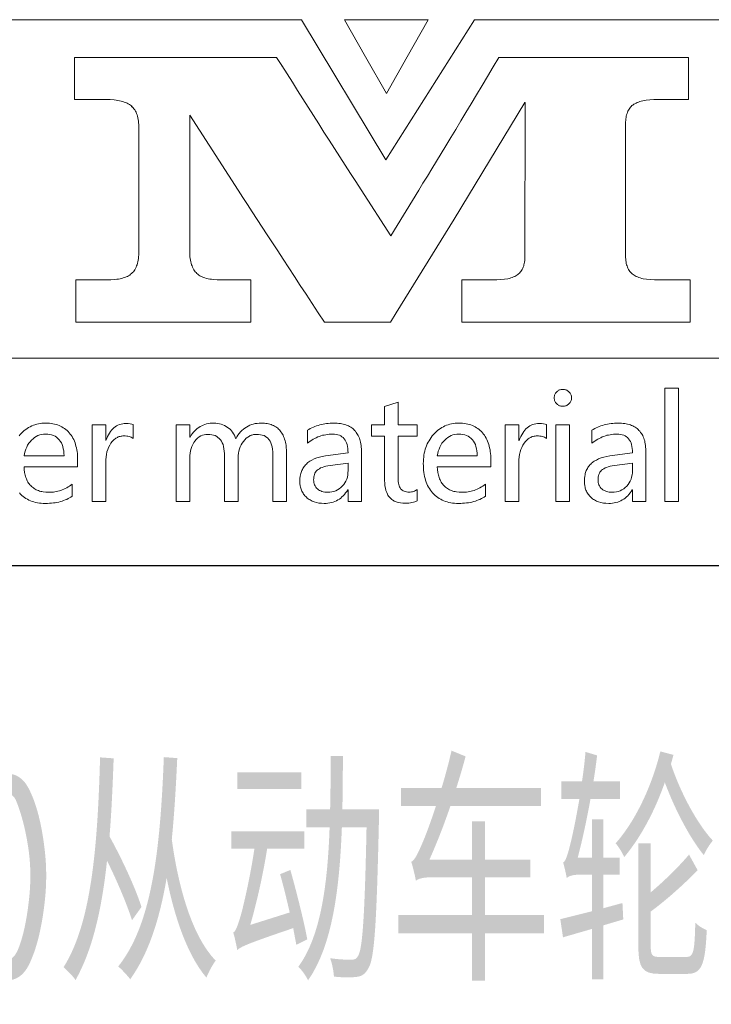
# Model space of a CAD drawing. Header units: millimetres. Extents: x -104 to 1580, y -20 to 1168.
# Tile 6 of 9: x 1404 to 1470, y 78 to 173. Entities that reach past the tile are written whole.
import ezdxf
from ezdxf.enums import TextEntityAlignment as Align

# ---------------------------------------------------------------- set-up
doc = ezdxf.new("R2010")
doc.units = ezdxf.units.MM
doc.header["$LTSCALE"] = 40
for name, color, linetype in [('1轮廓实线层', 7, 'Continuous'), ('6文字层', 3, 'Continuous'), ('图层 1', 7, 'Continuous'), ('图框层', 7, 'Continuous')]:
    doc.layers.add(name, color=color, linetype=linetype)
doc.styles.add('PC_TEXTSTYLE', font='isocp.shx', dxfattribs={"width": 0.8, "bigfont": 'hzfs.shx'})

# ---------------------------------------------------------------- blocks, each defined once
blk = doc.blocks.new('PC_TITLE_BLOCK')
for p, q in [((-32.772, 42.051), (-32.772, 42.06)), ((-36.402, 41.069), (-36.402, 41.079)), ((-36.402, 41.069), (-36.393, 41.069)), ((-32.152, 41.069), (-32.145, 41.069))]:
    blk.add_line(p, q)
at = {"layer": '1轮廓实线层'}
blk.add_line((-60, 30), (0, 30), dxfattribs=at)
at = {"layer": '图层 1', "lineweight": 0}
for p, q in [((-49.444, 43.174), (-32.306, 43.174)), ((-32.306, 43.174), (-30.267, 39.792)), ((-30.257, 43.174), (-31.271, 43.174)), ((-31.271, 43.174), (-30.764, 42.281)), ((-30.267, 39.792), (-28.128, 43.174)), ((-29.245, 43.174), (-30.257, 43.174)), ((-29.75, 42.281), (-29.245, 43.174)), ((-28.128, 43.174), (-9.094, 43.174)), ((-37.79, 41.246), (-37.79, 42.263)), ((-37.79, 42.263), (-35.352, 42.263)), ((-35.352, 42.263), (-32.908, 42.263)), ((-32.908, 42.263), (-32.781, 42.065)), ((-30.764, 42.281), (-30.257, 41.389)), ((-30.257, 41.389), (-29.75, 42.281)), ((-27.677, 42.033), (-27.54, 42.263)), ((-27.54, 42.263), (-25.248, 42.263)), ((-25.248, 42.263), (-22.956, 42.263)), ((-22.956, 42.263), (-22.956, 41.246)), ((-32.781, 42.065), (-32.654, 41.864)), ((-32.654, 41.864), (-32.527, 41.664)), ((-27.814, 41.806), (-27.677, 42.033)), ((-32.527, 41.664), (-32.401, 41.463)), ((-27.946, 41.582), (-27.814, 41.806)), ((-32.401, 41.463), (-32.274, 41.262)), ((-30.257, 41.389), (-30.257, 41.389)), ((-28.208, 41.146), (-28.078, 41.363)), ((-28.078, 41.363), (-27.946, 41.582)), ((-37.034, 41.246), (-37.79, 41.246)), ((-36.929, 41.244), (-37.034, 41.246)), ((-36.831, 41.236), (-36.929, 41.244)), ((-36.784, 41.231), (-36.831, 41.236)), ((-36.741, 41.225), (-36.784, 41.231)), ((-36.699, 41.217), (-36.741, 41.225)), ((-36.659, 41.207), (-36.699, 41.217)), ((-36.62, 41.196), (-36.659, 41.207)), ((-36.586, 41.186), (-36.62, 41.196)), ((-36.551, 41.173), (-36.586, 41.186)), ((-36.52, 41.159), (-36.551, 41.173)), ((-36.49, 41.143), (-36.52, 41.159)), ((-36.461, 41.128), (-36.49, 41.143)), ((-36.438, 41.109), (-36.461, 41.128)), ((-32.274, 41.262), (-32.147, 41.062)), ((-26.909, 41.178), (-28.617, 38.358)), ((-28.335, 40.935), (-28.208, 41.146)), ((-26.909, 37.394), (-26.906, 41.178)), ((-26.906, 41.178), (-26.909, 41.178)), ((-24.279, 41.133), (-24.303, 41.114)), ((-24.255, 41.146), (-24.279, 41.133)), ((-24.226, 41.159), (-24.255, 41.146)), ((-24.197, 41.173), (-24.226, 41.159)), ((-24.168, 41.186), (-24.197, 41.173)), ((-24.134, 41.196), (-24.168, 41.186)), ((-24.099, 41.204), (-24.134, 41.196)), ((-24.063, 41.215), (-24.099, 41.204)), ((-23.983, 41.228), (-24.063, 41.215)), ((-23.893, 41.239), (-23.983, 41.228)), ((-23.799, 41.244), (-23.893, 41.239)), ((-23.695, 41.246), (-23.799, 41.244)), ((-22.956, 41.246), (-23.695, 41.246)), ((-36.414, 41.091), (-36.438, 41.109)), ((-36.393, 41.07), (-36.414, 41.091)), ((-36.372, 41.048), (-36.393, 41.07)), ((-36.353, 41.022), (-36.372, 41.048)), ((-36.335, 40.998), (-36.353, 41.022)), ((-36.319, 40.969), (-36.335, 40.998)), ((-36.303, 40.94), (-36.319, 40.969)), ((-36.29, 40.908), (-36.303, 40.94)), ((-36.277, 40.877), (-36.29, 40.908)), ((-32.147, 41.062), (-32.018, 40.861)), ((-28.459, 40.729), (-28.335, 40.935)), ((-24.443, 40.908), (-24.453, 40.879)), ((-24.435, 40.938), (-24.443, 40.908)), ((-24.421, 40.964), (-24.435, 40.938)), ((-24.408, 40.99), (-24.421, 40.964)), ((-24.395, 41.014), (-24.408, 40.99)), ((-24.379, 41.038), (-24.395, 41.014)), ((-24.361, 41.059), (-24.379, 41.038)), ((-24.342, 41.08), (-24.361, 41.059)), ((-24.324, 41.099), (-24.342, 41.08)), ((-24.303, 41.114), (-24.324, 41.099)), ((-36.266, 40.842), (-36.277, 40.877)), ((-36.258, 40.806), (-36.266, 40.842)), ((-36.25, 40.766), (-36.258, 40.806)), ((-36.245, 40.726), (-36.25, 40.766)), ((-36.24, 40.687), (-36.245, 40.726)), ((-36.234, 40.642), (-36.24, 40.687)), ((-35.001, 40.869), (-35.004, 40.869)), ((-35.004, 40.869), (-35.004, 37.587)), ((-33.832, 39.055), (-35.001, 40.869)), ((-32.018, 40.861), (-31.891, 40.66)), ((-31.891, 40.66), (-31.764, 40.46)), ((-28.58, 40.526), (-28.459, 40.729)), ((-24.474, 40.742), (-24.477, 40.705)), ((-24.477, 40.705), (-24.477, 40.666)), ((-24.477, 40.666), (-24.477, 37.471)), ((-24.472, 40.779), (-24.474, 40.742)), ((-24.466, 40.813), (-24.472, 40.779)), ((-24.461, 40.848), (-24.466, 40.813)), ((-24.453, 40.879), (-24.461, 40.848)), ((-36.234, 40.597), (-36.234, 40.642)), ((-36.232, 40.549), (-36.234, 40.597)), ((-36.232, 37.587), (-36.232, 40.549)), ((-31.764, 40.46), (-31.635, 40.262)), ((-28.699, 40.328), (-28.58, 40.526)), ((-31.635, 40.262), (-31.508, 40.061)), ((-28.818, 40.132), (-28.699, 40.328)), ((-31.508, 40.061), (-31.379, 39.86)), ((-29.045, 39.757), (-28.934, 39.942)), ((-28.934, 39.942), (-28.818, 40.132)), ((-31.379, 39.86), (-31.252, 39.662)), ((-29.156, 39.575), (-29.045, 39.757)), ((-31.252, 39.662), (-31.123, 39.462)), ((-31.123, 39.462), (-30.993, 39.264)), ((-29.264, 39.396), (-29.156, 39.575)), ((-30.993, 39.264), (-30.864, 39.063)), ((-29.475, 39.055), (-29.372, 39.224)), ((-29.372, 39.224), (-29.264, 39.396)), ((-33.721, 38.883), (-33.832, 39.055)), ((-30.864, 39.063), (-30.146, 37.957)), ((-30.151, 37.957), (-29.475, 39.055)), ((-33.61, 38.712), (-33.721, 38.883)), ((-33.494, 38.535), (-33.61, 38.712)), ((-33.378, 38.353), (-33.494, 38.535)), ((-33.256, 38.168), (-33.378, 38.353)), ((-28.617, 38.358), (-30.016, 36.1)), ((-33.135, 37.978), (-33.256, 38.168)), ((-33.008, 37.785), (-33.135, 37.978)), ((-30.146, 37.957), (-30.151, 37.957)), ((-36.234, 37.539), (-36.232, 37.587)), ((-35.004, 37.587), (-35.004, 37.539)), ((-35.004, 37.587), (-35.004, 37.587)), ((-32.878, 37.59), (-33.008, 37.785)), ((-32.746, 37.389), (-32.878, 37.59)), ((-36.266, 37.294), (-36.258, 37.331)), ((-36.258, 37.331), (-36.25, 37.368)), ((-36.25, 37.368), (-36.245, 37.41)), ((-36.245, 37.41), (-36.24, 37.45)), ((-36.24, 37.45), (-36.234, 37.494)), ((-36.234, 37.494), (-36.234, 37.539)), ((-35.004, 37.539), (-35.001, 37.494)), ((-35.001, 37.494), (-34.999, 37.452)), ((-34.999, 37.452), (-34.993, 37.41)), ((-34.993, 37.41), (-34.988, 37.37)), ((-34.988, 37.37), (-34.98, 37.331)), ((-34.98, 37.331), (-34.972, 37.294)), ((-32.614, 37.183), (-32.746, 37.389)), ((-26.925, 37.289), (-26.917, 37.323)), ((-26.917, 37.323), (-26.911, 37.357)), ((-26.911, 37.357), (-26.909, 37.394)), ((-24.477, 37.471), (-24.477, 37.431)), ((-24.477, 37.431), (-24.474, 37.394)), ((-24.474, 37.394), (-24.472, 37.357)), ((-24.472, 37.357), (-24.466, 37.323)), ((-24.466, 37.323), (-24.461, 37.289)), ((-36.388, 37.067), (-36.366, 37.088)), ((-36.366, 37.088), (-36.348, 37.112)), ((-36.348, 37.112), (-36.332, 37.138)), ((-36.332, 37.138), (-36.316, 37.167)), ((-36.316, 37.167), (-36.3, 37.196)), ((-36.3, 37.196), (-36.287, 37.228)), ((-36.287, 37.228), (-36.277, 37.26)), ((-36.277, 37.26), (-36.266, 37.294)), ((-34.972, 37.294), (-34.962, 37.26)), ((-34.962, 37.26), (-34.949, 37.228)), ((-34.949, 37.228), (-34.938, 37.196)), ((-34.938, 37.196), (-34.922, 37.167)), ((-34.922, 37.167), (-34.906, 37.138)), ((-34.906, 37.138), (-34.89, 37.112)), ((-34.89, 37.112), (-34.872, 37.088)), ((-34.872, 37.088), (-34.853, 37.067)), ((-32.477, 36.974), (-32.614, 37.183)), ((-27.022, 37.077), (-27.006, 37.098)), ((-27.006, 37.098), (-26.991, 37.12)), ((-26.991, 37.12), (-26.975, 37.146)), ((-26.975, 37.146), (-26.962, 37.172)), ((-26.962, 37.172), (-26.951, 37.199)), ((-26.951, 37.199), (-26.94, 37.228)), ((-26.94, 37.228), (-26.933, 37.257)), ((-26.933, 37.257), (-26.925, 37.289)), ((-24.461, 37.289), (-24.453, 37.257)), ((-24.453, 37.257), (-24.443, 37.228)), ((-24.443, 37.228), (-24.432, 37.199)), ((-24.432, 37.199), (-24.421, 37.172)), ((-24.421, 37.172), (-24.408, 37.146)), ((-24.408, 37.146), (-24.393, 37.122)), ((-24.393, 37.122), (-24.377, 37.098)), ((-24.377, 37.098), (-24.358, 37.077)), ((-37.755, 35.871), (-37.755, 36.89)), ((-37.755, 36.89), (-37.016, 36.89)), ((-37.016, 36.89), (-36.91, 36.893)), ((-36.91, 36.893), (-36.815, 36.9)), ((-36.815, 36.9), (-36.77, 36.906)), ((-36.77, 36.906), (-36.728, 36.911)), ((-36.728, 36.911), (-36.686, 36.919)), ((-36.686, 36.919), (-36.649, 36.929)), ((-36.649, 36.929), (-36.612, 36.94)), ((-36.612, 36.94), (-36.575, 36.951)), ((-36.575, 36.951), (-36.543, 36.964)), ((-36.543, 36.964), (-36.512, 36.977)), ((-36.512, 36.977), (-36.483, 36.993)), ((-36.483, 36.993), (-36.456, 37.009)), ((-36.456, 37.009), (-36.432, 37.027)), ((-36.432, 37.027), (-36.409, 37.046)), ((-36.409, 37.046), (-36.388, 37.067)), ((-34.853, 37.067), (-34.832, 37.046)), ((-34.832, 37.046), (-34.811, 37.027)), ((-34.811, 37.027), (-34.787, 37.009)), ((-34.787, 37.009), (-34.761, 36.993)), ((-34.761, 36.993), (-34.732, 36.977)), ((-34.732, 36.977), (-34.703, 36.964)), ((-34.703, 36.964), (-34.671, 36.951)), ((-34.671, 36.951), (-34.637, 36.94)), ((-34.637, 36.94), (-34.6, 36.929)), ((-34.6, 36.929), (-34.563, 36.919)), ((-34.563, 36.919), (-34.523, 36.911)), ((-34.523, 36.911), (-34.481, 36.906)), ((-34.481, 36.906), (-34.439, 36.9)), ((-34.439, 36.9), (-34.344, 36.893)), ((-34.344, 36.893), (-34.244, 36.89)), ((-34.244, 36.89), (-33.528, 36.89)), ((-33.528, 36.89), (-33.528, 35.871)), ((-32.337, 36.76), (-32.477, 36.974)), ((-28.43, 35.871), (-28.43, 36.89)), ((-28.43, 36.89), (-27.688, 36.89)), ((-27.688, 36.89), (-27.585, 36.893)), ((-27.585, 36.893), (-27.49, 36.898)), ((-27.49, 36.898), (-27.402, 36.908)), ((-27.402, 36.908), (-27.321, 36.922)), ((-27.321, 36.922), (-27.284, 36.929)), ((-27.284, 36.929), (-27.249, 36.94)), ((-27.249, 36.94), (-27.218, 36.951)), ((-27.218, 36.951), (-27.186, 36.964)), ((-27.186, 36.964), (-27.157, 36.974)), ((-27.157, 36.974), (-27.131, 36.99)), ((-27.131, 36.99), (-27.104, 37.003)), ((-27.104, 37.003), (-27.083, 37.019)), ((-27.083, 37.019), (-27.062, 37.038)), ((-27.062, 37.038), (-27.041, 37.056)), ((-27.041, 37.056), (-27.022, 37.077)), ((-24.358, 37.077), (-24.34, 37.056)), ((-24.34, 37.056), (-24.319, 37.038)), ((-24.319, 37.038), (-24.297, 37.019)), ((-24.297, 37.019), (-24.274, 37.003)), ((-24.274, 37.003), (-24.247, 36.99)), ((-24.247, 36.99), (-24.221, 36.974)), ((-24.221, 36.974), (-24.192, 36.964)), ((-24.192, 36.964), (-24.16, 36.951)), ((-24.16, 36.951), (-24.126, 36.94)), ((-24.126, 36.94), (-24.089, 36.929)), ((-24.089, 36.929), (-24.052, 36.922)), ((-24.052, 36.922), (-23.97, 36.908)), ((-23.97, 36.908), (-23.88, 36.898)), ((-23.88, 36.898), (-23.782, 36.893)), ((-23.782, 36.893), (-23.677, 36.89)), ((-23.677, 36.89), (-22.922, 36.89)), ((-22.922, 36.89), (-22.922, 35.871)), ((-32.195, 36.544), (-32.337, 36.76)), ((-32.049, 36.325), (-32.195, 36.544)), ((-31.902, 36.1), (-32.049, 36.325)), ((-31.751, 35.871), (-31.902, 36.1)), ((-30.016, 36.1), (-30.159, 35.871)), ((-35.64, 35.871), (-37.755, 35.871)), ((-33.528, 35.871), (-35.64, 35.871)), ((-30.956, 35.871), (-31.751, 35.871)), ((-30.159, 35.871), (-30.956, 35.871)), ((-25.673, 35.871), (-28.43, 35.871)), ((-22.922, 35.871), (-25.673, 35.871)), ((-9.094, 35.002), (-49.444, 35.002))]:
    blk.add_line(p, q, dxfattribs=at)
for points in [[(-26.201, 34.046), (-26.201, 34.067), (-26.198, 34.086), (-26.193, 34.107), (-26.188, 34.125), (-26.18, 34.144), (-26.17, 34.16), (-26.156, 34.176), (-26.143, 34.191), (-26.127, 34.205), (-26.111, 34.218), (-26.096, 34.228), (-26.077, 34.236), (-26.059, 34.242), (-26.038, 34.247), (-26.016, 34.25), (-25.995, 34.25), (-25.974, 34.25), (-25.953, 34.247), (-25.934, 34.242), (-25.913, 34.236), (-25.897, 34.228), (-25.879, 34.218), (-25.863, 34.205), (-25.847, 34.191), (-25.831, 34.178), (-25.821, 34.16), (-25.81, 34.144), (-25.8, 34.125), (-25.795, 34.107), (-25.789, 34.089), (-25.787, 34.067), (-25.787, 34.046), (-25.787, 34.023), (-25.789, 34.004), (-25.795, 33.983), (-25.8, 33.964), (-25.81, 33.948), (-25.821, 33.93), (-25.831, 33.914), (-25.847, 33.901), (-25.863, 33.885), (-25.879, 33.875), (-25.897, 33.864), (-25.913, 33.856), (-25.934, 33.851), (-25.953, 33.846), (-25.974, 33.843), (-25.995, 33.843), (-26.019, 33.843), (-26.04, 33.846), (-26.059, 33.851), (-26.077, 33.856), (-26.096, 33.864), (-26.111, 33.875), (-26.127, 33.885), (-26.143, 33.901), (-26.156, 33.914), (-26.17, 33.93), (-26.18, 33.948), (-26.188, 33.964), (-26.193, 33.983), (-26.198, 34.004), (-26.201, 34.023), (-26.201, 34.046), (-26.201, 34.046)], [(-23.532, 31.541), (-23.532, 34.281), (-23.204, 34.281), (-23.204, 31.541), (-23.532, 31.541), (-23.532, 31.541)], [(-29.512, 31.559), (-29.541, 31.546), (-29.57, 31.533), (-29.602, 31.525), (-29.639, 31.517), (-29.676, 31.509), (-29.715, 31.503), (-29.758, 31.501), (-29.8, 31.501), (-29.861, 31.503), (-29.919, 31.509), (-29.969, 31.52), (-30.019, 31.535), (-30.04, 31.546), (-30.064, 31.554), (-30.085, 31.567), (-30.103, 31.578), (-30.122, 31.591), (-30.14, 31.607), (-30.159, 31.622), (-30.175, 31.638), (-30.188, 31.657), (-30.204, 31.675), (-30.217, 31.696), (-30.228, 31.718), (-30.249, 31.762), (-30.267, 31.81), (-30.28, 31.865), (-30.291, 31.923), (-30.296, 31.984), (-30.299, 32.053), (-30.299, 33.122), (-30.616, 33.122), (-30.616, 33.391), (-30.299, 33.391), (-30.299, 33.838), (-29.971, 33.941), (-29.971, 33.391), (-29.512, 33.391), (-29.512, 33.122), (-29.971, 33.122), (-29.971, 32.111), (-29.971, 32.066), (-29.969, 32.026), (-29.964, 31.987), (-29.956, 31.952), (-29.948, 31.923), (-29.937, 31.894), (-29.924, 31.871), (-29.911, 31.85), (-29.892, 31.831), (-29.874, 31.815), (-29.853, 31.802), (-29.829, 31.789), (-29.8, 31.781), (-29.771, 31.776), (-29.739, 31.77), (-29.705, 31.77), (-29.678, 31.77), (-29.652, 31.773), (-29.626, 31.778), (-29.602, 31.786), (-29.578, 31.794), (-29.554, 31.805), (-29.533, 31.818), (-29.512, 31.831), (-29.512, 31.559), (-29.512, 31.559)], [(-37.713, 32.383), (-39.007, 32.383), (-39.004, 32.312), (-38.994, 32.243), (-38.988, 32.211), (-38.98, 32.18), (-38.972, 32.151), (-38.962, 32.121), (-38.951, 32.092), (-38.941, 32.066), (-38.928, 32.04), (-38.912, 32.013), (-38.898, 31.989), (-38.883, 31.968), (-38.864, 31.944), (-38.846, 31.926), (-38.825, 31.905), (-38.803, 31.886), (-38.782, 31.871), (-38.761, 31.855), (-38.737, 31.839), (-38.711, 31.826), (-38.687, 31.815), (-38.661, 31.805), (-38.632, 31.794), (-38.605, 31.786), (-38.576, 31.781), (-38.545, 31.773), (-38.481, 31.768), (-38.415, 31.765), (-38.376, 31.765), (-38.339, 31.768), (-38.299, 31.77), (-38.262, 31.776), (-38.225, 31.784), (-38.188, 31.791), (-38.154, 31.802), (-38.117, 31.812), (-38.083, 31.826), (-38.046, 31.842), (-38.011, 31.857), (-37.977, 31.876), (-37.943, 31.894), (-37.911, 31.916), (-37.877, 31.939), (-37.845, 31.963), (-37.845, 31.67), (-37.877, 31.649), (-37.908, 31.63), (-37.943, 31.612), (-37.977, 31.593), (-38.011, 31.58), (-38.051, 31.564), (-38.088, 31.551), (-38.127, 31.541), (-38.17, 31.53), (-38.212, 31.522), (-38.254, 31.514), (-38.299, 31.509), (-38.347, 31.503), (-38.394, 31.501), (-38.442, 31.498), (-38.492, 31.498), (-38.542, 31.498), (-38.59, 31.501), (-38.637, 31.506), (-38.682, 31.514), (-38.727, 31.522), (-38.769, 31.533), (-38.809, 31.546), (-38.848, 31.562), (-38.888, 31.578), (-38.925, 31.596), (-38.962, 31.617), (-38.996, 31.641), (-39.028, 31.665), (-39.06, 31.691), (-39.091, 31.72), (-39.118, 31.752)], [(-39.128, 33.125), (-39.097, 33.159), (-39.065, 33.193), (-39.033, 33.225), (-39.001, 33.254), (-38.967, 33.281), (-38.93, 33.304), (-38.896, 33.328), (-38.859, 33.349), (-38.819, 33.368), (-38.782, 33.384), (-38.743, 33.397), (-38.7, 33.407), (-38.658, 33.418), (-38.616, 33.426), (-38.574, 33.431), (-38.529, 33.434), (-38.484, 33.436), (-38.439, 33.434), (-38.394, 33.431), (-38.352, 33.426), (-38.312, 33.42), (-38.273, 33.413), (-38.233, 33.402), (-38.196, 33.391), (-38.159, 33.378), (-38.125, 33.362), (-38.091, 33.344), (-38.059, 33.325), (-38.027, 33.304), (-37.998, 33.281), (-37.969, 33.257), (-37.943, 33.23), (-37.916, 33.201), (-37.892, 33.172), (-37.869, 33.141), (-37.848, 33.109), (-37.826, 33.075), (-37.808, 33.038), (-37.792, 33.001), (-37.776, 32.961), (-37.763, 32.921), (-37.753, 32.879), (-37.742, 32.837), (-37.731, 32.792), (-37.726, 32.747), (-37.718, 32.7), (-37.716, 32.652), (-37.713, 32.599), (-37.713, 32.549), (-37.713, 32.383), (-37.713, 32.383)], [(-36.372, 33.067), (-36.393, 33.08), (-36.417, 33.093), (-36.44, 33.104), (-36.469, 33.112), (-36.498, 33.117), (-36.527, 33.122), (-36.562, 33.125), (-36.596, 33.125), (-36.62, 33.125), (-36.644, 33.122), (-36.665, 33.119), (-36.689, 33.114), (-36.71, 33.109), (-36.731, 33.101), (-36.752, 33.09), (-36.77, 33.082), (-36.789, 33.069), (-36.81, 33.056), (-36.828, 33.04), (-36.844, 33.024), (-36.879, 32.99), (-36.91, 32.948), (-36.939, 32.9), (-36.966, 32.85), (-36.987, 32.797), (-37.005, 32.742), (-37.019, 32.681), (-37.026, 32.618), (-37.034, 32.549), (-37.034, 32.478), (-37.034, 31.541), (-37.362, 31.541), (-37.362, 33.391), (-37.034, 33.391), (-37.034, 33.016), (-37.029, 33.016), (-37.011, 33.064), (-36.99, 33.112), (-36.968, 33.154), (-36.945, 33.193), (-36.921, 33.23), (-36.894, 33.265), (-36.865, 33.294), (-36.836, 33.323), (-36.805, 33.347), (-36.773, 33.368), (-36.739, 33.384), (-36.702, 33.399), (-36.665, 33.41), (-36.625, 33.418), (-36.586, 33.423), (-36.543, 33.423), (-36.49, 33.423), (-36.443, 33.418), (-36.403, 33.41), (-36.372, 33.399), (-36.372, 33.067), (-36.372, 33.067)], [(-32.667, 31.541), (-32.995, 31.541), (-32.995, 32.605), (-32.995, 32.676), (-33, 32.745), (-33.008, 32.805), (-33.018, 32.863), (-33.032, 32.914), (-33.048, 32.958), (-33.066, 33.001), (-33.09, 33.035), (-33.1, 33.051), (-33.114, 33.064), (-33.127, 33.08), (-33.143, 33.09), (-33.177, 33.114), (-33.211, 33.133), (-33.253, 33.146), (-33.296, 33.156), (-33.346, 33.162), (-33.396, 33.164), (-33.42, 33.164), (-33.441, 33.162), (-33.462, 33.159), (-33.483, 33.154), (-33.504, 33.148), (-33.525, 33.141), (-33.544, 33.133), (-33.565, 33.122), (-33.602, 33.098), (-33.639, 33.069), (-33.673, 33.035), (-33.705, 32.995), (-33.737, 32.953), (-33.763, 32.908), (-33.784, 32.861), (-33.803, 32.811), (-33.816, 32.76), (-33.826, 32.708), (-33.832, 32.652), (-33.834, 32.597), (-33.834, 31.541), (-34.162, 31.541), (-34.162, 32.636), (-34.164, 32.702), (-34.17, 32.76), (-34.178, 32.816), (-34.188, 32.869), (-34.201, 32.916), (-34.22, 32.958), (-34.241, 32.998), (-34.265, 33.032), (-34.291, 33.064), (-34.323, 33.09), (-34.354, 33.114), (-34.391, 33.133), (-34.431, 33.146), (-34.473, 33.156), (-34.521, 33.162), (-34.568, 33.164), (-34.616, 33.162), (-34.658, 33.154), (-34.7, 33.143), (-34.74, 33.125), (-34.78, 33.101), (-34.814, 33.075), (-34.848, 33.04), (-34.88, 33.003), (-34.909, 32.964), (-34.933, 32.919), (-34.954, 32.871), (-34.972, 32.821), (-34.985, 32.768), (-34.996, 32.713), (-35.001, 32.655), (-35.004, 32.594), (-35.004, 31.541), (-35.331, 31.541), (-35.331, 33.391), (-35.004, 33.391), (-35.004, 33.098), (-34.996, 33.098), (-34.97, 33.141), (-34.943, 33.178), (-34.917, 33.214), (-34.885, 33.246), (-34.856, 33.275), (-34.822, 33.304), (-34.787, 33.328), (-34.753, 33.352), (-34.716, 33.37), (-34.679, 33.389), (-34.64, 33.402), (-34.597, 33.415), (-34.555, 33.423), (-34.51, 33.431), (-34.465, 33.434), (-34.418, 33.436), (-34.373, 33.434), (-34.328, 33.428), (-34.286, 33.42), (-34.244, 33.41), (-34.204, 33.397), (-34.164, 33.378), (-34.127, 33.357), (-34.09, 33.333), (-34.056, 33.307), (-34.024, 33.278), (-33.995, 33.246), (-33.969, 33.214), (-33.948, 33.178), (-33.927, 33.141), (-33.908, 33.098), (-33.892, 33.056), (-33.866, 33.104), (-33.84, 33.146), (-33.808, 33.186), (-33.779, 33.222), (-33.745, 33.257), (-33.71, 33.288), (-33.673, 33.315), (-33.636, 33.341), (-33.597, 33.362), (-33.557, 33.384), (-33.515, 33.399), (-33.47, 33.413), (-33.425, 33.423), (-33.378, 33.428), (-33.327, 33.434), (-33.277, 33.436), (-33.24, 33.434), (-33.203, 33.431), (-33.169, 33.428), (-33.135, 33.423), (-33.103, 33.418), (-33.069, 33.41), (-33.04, 33.399), (-33.011, 33.389), (-32.982, 33.376), (-32.955, 33.362), (-32.929, 33.347), (-32.905, 33.331), (-32.881, 33.312), (-32.86, 33.291), (-32.839, 33.27), (-32.82, 33.246), (-32.802, 33.222), (-32.783, 33.196), (-32.768, 33.17), (-32.752, 33.141), (-32.739, 33.112), (-32.725, 33.08), (-32.715, 33.046), (-32.704, 33.011), (-32.696, 32.977), (-32.688, 32.937), (-32.68, 32.9), (-32.675, 32.858), (-32.67, 32.774), (-32.667, 32.681), (-32.667, 31.541), (-32.667, 31.541)], [(-32.163, 33.265), (-32.129, 33.283), (-32.094, 33.304), (-32.057, 33.323), (-32.02, 33.339), (-31.983, 33.354), (-31.944, 33.368), (-31.907, 33.381), (-31.867, 33.391), (-31.825, 33.402), (-31.785, 33.41), (-31.743, 33.418), (-31.701, 33.426), (-31.659, 33.428), (-31.614, 33.434), (-31.572, 33.434), (-31.527, 33.436), (-31.484, 33.434), (-31.445, 33.434), (-31.405, 33.428), (-31.368, 33.423), (-31.334, 33.418), (-31.3, 33.41), (-31.265, 33.402), (-31.234, 33.391), (-31.202, 33.381), (-31.173, 33.368), (-31.144, 33.352), (-31.117, 33.336), (-31.094, 33.32), (-31.067, 33.302), (-31.046, 33.281), (-31.025, 33.259), (-31.004, 33.238), (-30.985, 33.212), (-30.967, 33.188), (-30.951, 33.162), (-30.935, 33.133), (-30.922, 33.104), (-30.909, 33.072), (-30.898, 33.04), (-30.888, 33.006), (-30.88, 32.972), (-30.872, 32.935), (-30.867, 32.898), (-30.861, 32.858), (-30.859, 32.818), (-30.856, 32.776), (-30.856, 32.734), (-30.856, 31.541), (-31.181, 31.541), (-31.181, 31.828), (-31.189, 31.828), (-31.215, 31.786), (-31.242, 31.749), (-31.268, 31.715), (-31.297, 31.683), (-31.329, 31.654), (-31.36, 31.625), (-31.392, 31.601), (-31.426, 31.58), (-31.463, 31.562), (-31.5, 31.543), (-31.54, 31.53), (-31.579, 31.52), (-31.622, 31.509), (-31.667, 31.503), (-31.711, 31.498), (-31.756, 31.498), (-31.822, 31.501), (-31.886, 31.506), (-31.944, 31.517), (-31.999, 31.533), (-32.026, 31.543), (-32.049, 31.554), (-32.076, 31.567), (-32.1, 31.58), (-32.121, 31.593), (-32.144, 31.609), (-32.166, 31.625), (-32.184, 31.644), (-32.205, 31.662), (-32.224, 31.68), (-32.24, 31.702), (-32.255, 31.723), (-32.269, 31.744), (-32.282, 31.768), (-32.295, 31.789), (-32.306, 31.815), (-32.313, 31.839), (-32.321, 31.865), (-32.329, 31.892), (-32.335, 31.918), (-32.343, 31.976), (-32.345, 32.037), (-32.343, 32.1), (-32.335, 32.158), (-32.329, 32.187), (-32.324, 32.217), (-32.316, 32.243), (-32.306, 32.269), (-32.295, 32.293), (-32.284, 32.319), (-32.271, 32.343), (-32.258, 32.364), (-32.242, 32.385), (-32.226, 32.407), (-32.211, 32.428), (-32.189, 32.446), (-32.171, 32.465), (-32.15, 32.483), (-32.129, 32.499), (-32.105, 32.515), (-32.055, 32.544), (-31.999, 32.57), (-31.939, 32.594), (-31.873, 32.613), (-31.804, 32.628), (-31.73, 32.642), (-31.181, 32.718), (-31.183, 32.774), (-31.186, 32.824), (-31.194, 32.871), (-31.205, 32.916), (-31.218, 32.956), (-31.234, 32.995), (-31.252, 33.027), (-31.276, 33.059), (-31.3, 33.085), (-31.329, 33.106), (-31.358, 33.127), (-31.392, 33.143), (-31.429, 33.156), (-31.469, 33.164), (-31.511, 33.17), (-31.556, 33.172), (-31.598, 33.17), (-31.638, 33.167), (-31.68, 33.164), (-31.719, 33.156), (-31.759, 33.148), (-31.799, 33.141), (-31.836, 33.127), (-31.875, 33.114), (-31.912, 33.101), (-31.949, 33.082), (-31.986, 33.064), (-32.023, 33.046), (-32.057, 33.024), (-32.094, 33.001), (-32.129, 32.974), (-32.163, 32.948), (-32.163, 33.265), (-32.163, 33.265)], [(-27.732, 32.383), (-29.026, 32.383), (-29.024, 32.312), (-29.013, 32.243), (-29.008, 32.211), (-29, 32.18), (-28.992, 32.151), (-28.981, 32.121), (-28.971, 32.092), (-28.96, 32.066), (-28.947, 32.04), (-28.934, 32.013), (-28.918, 31.989), (-28.902, 31.968), (-28.884, 31.944), (-28.865, 31.926), (-28.844, 31.905), (-28.826, 31.886), (-28.802, 31.871), (-28.781, 31.855), (-28.757, 31.839), (-28.733, 31.826), (-28.707, 31.815), (-28.68, 31.805), (-28.654, 31.794), (-28.625, 31.786), (-28.596, 31.781), (-28.564, 31.773), (-28.501, 31.768), (-28.435, 31.765), (-28.395, 31.765), (-28.358, 31.768), (-28.321, 31.77), (-28.282, 31.776), (-28.245, 31.784), (-28.208, 31.791), (-28.173, 31.802), (-28.136, 31.812), (-28.102, 31.826), (-28.065, 31.842), (-28.031, 31.857), (-27.996, 31.876), (-27.962, 31.894), (-27.93, 31.916), (-27.896, 31.939), (-27.864, 31.963), (-27.864, 31.67), (-27.896, 31.649), (-27.928, 31.63), (-27.962, 31.612), (-27.996, 31.593), (-28.034, 31.58), (-28.07, 31.564), (-28.107, 31.551), (-28.147, 31.541), (-28.189, 31.53), (-28.232, 31.522), (-28.276, 31.514), (-28.321, 31.509), (-28.366, 31.503), (-28.414, 31.501), (-28.461, 31.498), (-28.511, 31.498), (-28.562, 31.498), (-28.609, 31.501), (-28.657, 31.506), (-28.701, 31.514), (-28.746, 31.522), (-28.789, 31.533), (-28.831, 31.546), (-28.87, 31.562), (-28.908, 31.578), (-28.944, 31.596), (-28.981, 31.617), (-29.016, 31.641), (-29.047, 31.665), (-29.079, 31.691), (-29.111, 31.72), (-29.14, 31.752), (-29.166, 31.784), (-29.193, 31.818), (-29.216, 31.855), (-29.238, 31.892), (-29.259, 31.931), (-29.277, 31.971), (-29.293, 32.013), (-29.309, 32.055), (-29.322, 32.1), (-29.333, 32.148), (-29.34, 32.195), (-29.348, 32.246), (-29.356, 32.296), (-29.359, 32.348), (-29.362, 32.401), (-29.364, 32.457), (-29.362, 32.51), (-29.359, 32.562), (-29.354, 32.613), (-29.348, 32.663), (-29.34, 32.71), (-29.33, 32.755), (-29.317, 32.803), (-29.301, 32.845), (-29.285, 32.89), (-29.267, 32.932), (-29.248, 32.972), (-29.224, 33.011), (-29.2, 33.051), (-29.174, 33.088), (-29.148, 33.125), (-29.116, 33.159), (-29.084, 33.193), (-29.053, 33.225), (-29.021, 33.254), (-28.987, 33.281), (-28.95, 33.304), (-28.915, 33.328), (-28.878, 33.349), (-28.842, 33.368), (-28.802, 33.384), (-28.762, 33.397), (-28.72, 33.407), (-28.68, 33.418), (-28.635, 33.426), (-28.593, 33.431), (-28.548, 33.434), (-28.503, 33.436), (-28.459, 33.434), (-28.414, 33.431), (-28.371, 33.426), (-28.332, 33.42), (-28.292, 33.413), (-28.253, 33.402), (-28.216, 33.391), (-28.179, 33.378), (-28.144, 33.362), (-28.113, 33.344), (-28.078, 33.325), (-28.049, 33.304), (-28.018, 33.281), (-27.989, 33.257), (-27.962, 33.23), (-27.936, 33.201), (-27.912, 33.172), (-27.888, 33.141), (-27.867, 33.109), (-27.846, 33.075), (-27.828, 33.038), (-27.812, 33.001), (-27.796, 32.961), (-27.783, 32.921), (-27.772, 32.879), (-27.762, 32.837), (-27.751, 32.792), (-27.746, 32.747), (-27.74, 32.7), (-27.735, 32.652), (-27.732, 32.599), (-27.732, 32.549), (-27.732, 32.383), (-27.732, 32.383)], [(-26.391, 33.067), (-26.412, 33.08), (-26.436, 33.093), (-26.46, 33.104), (-26.489, 33.112), (-26.518, 33.117), (-26.55, 33.122), (-26.581, 33.125), (-26.616, 33.125), (-26.639, 33.125), (-26.663, 33.122), (-26.684, 33.119), (-26.708, 33.114), (-26.729, 33.109), (-26.75, 33.101), (-26.771, 33.09), (-26.79, 33.082), (-26.811, 33.069), (-26.83, 33.056), (-26.848, 33.04), (-26.864, 33.024), (-26.898, 32.99), (-26.93, 32.948), (-26.959, 32.9), (-26.985, 32.85), (-27.006, 32.797), (-27.025, 32.742), (-27.038, 32.681), (-27.046, 32.618), (-27.054, 32.549), (-27.054, 32.478), (-27.054, 31.541), (-27.384, 31.541), (-27.384, 33.391), (-27.054, 33.391), (-27.054, 33.016), (-27.049, 33.016), (-27.03, 33.064), (-27.009, 33.112), (-26.988, 33.154), (-26.964, 33.193), (-26.94, 33.23), (-26.914, 33.265), (-26.885, 33.294), (-26.856, 33.323), (-26.824, 33.347), (-26.792, 33.368), (-26.758, 33.384), (-26.724, 33.399), (-26.684, 33.41), (-26.647, 33.418), (-26.605, 33.423), (-26.563, 33.423), (-26.51, 33.423), (-26.462, 33.418), (-26.423, 33.41), (-26.391, 33.399), (-26.391, 33.067), (-26.391, 33.067)], [(-26.164, 31.541), (-26.164, 33.391), (-25.837, 33.391), (-25.837, 31.541), (-26.164, 31.541), (-26.164, 31.541)], [(-25.293, 33.265), (-25.258, 33.283), (-25.224, 33.304), (-25.187, 33.323), (-25.15, 33.339), (-25.113, 33.354), (-25.074, 33.368), (-25.037, 33.381), (-24.997, 33.391), (-24.958, 33.402), (-24.915, 33.41), (-24.873, 33.418), (-24.831, 33.426), (-24.789, 33.428), (-24.746, 33.434), (-24.701, 33.434), (-24.657, 33.436), (-24.614, 33.434), (-24.575, 33.434), (-24.538, 33.428), (-24.501, 33.423), (-24.464, 33.418), (-24.429, 33.41), (-24.395, 33.402), (-24.363, 33.391), (-24.332, 33.381), (-24.303, 33.368), (-24.276, 33.352), (-24.247, 33.336), (-24.223, 33.32), (-24.2, 33.302), (-24.176, 33.281), (-24.155, 33.259), (-24.134, 33.238), (-24.115, 33.212), (-24.097, 33.188), (-24.081, 33.162), (-24.065, 33.133), (-24.052, 33.104), (-24.039, 33.072), (-24.028, 33.04), (-24.018, 33.006), (-24.01, 32.972), (-24.004, 32.935), (-23.997, 32.898), (-23.994, 32.858), (-23.989, 32.818), (-23.989, 32.776), (-23.986, 32.734), (-23.986, 31.541), (-24.311, 31.541), (-24.311, 31.828), (-24.319, 31.828), (-24.345, 31.786), (-24.371, 31.749), (-24.398, 31.715), (-24.427, 31.683), (-24.459, 31.654), (-24.49, 31.625), (-24.525, 31.601), (-24.559, 31.58), (-24.593, 31.562), (-24.633, 31.543), (-24.67, 31.53), (-24.712, 31.52), (-24.754, 31.509), (-24.796, 31.503), (-24.841, 31.498), (-24.886, 31.498), (-24.952, 31.501), (-25.016, 31.506), (-25.074, 31.517), (-25.129, 31.533), (-25.156, 31.543), (-25.182, 31.554), (-25.206, 31.567), (-25.229, 31.58), (-25.253, 31.593), (-25.274, 31.609), (-25.295, 31.625), (-25.317, 31.644), (-25.335, 31.662), (-25.354, 31.68), (-25.369, 31.702), (-25.385, 31.723), (-25.399, 31.744), (-25.412, 31.768), (-25.425, 31.789), (-25.435, 31.815), (-25.443, 31.839), (-25.454, 31.865), (-25.459, 31.892), (-25.465, 31.918), (-25.472, 31.976), (-25.475, 32.037), (-25.472, 32.1), (-25.465, 32.158), (-25.459, 32.187), (-25.454, 32.217), (-25.446, 32.243), (-25.435, 32.269), (-25.427, 32.293), (-25.414, 32.319), (-25.401, 32.343), (-25.388, 32.364), (-25.375, 32.385), (-25.356, 32.407), (-25.34, 32.428), (-25.322, 32.446), (-25.301, 32.465), (-25.28, 32.483), (-25.258, 32.499), (-25.235, 32.515), (-25.185, 32.544), (-25.129, 32.57), (-25.068, 32.594), (-25.005, 32.613), (-24.934, 32.628), (-24.86, 32.642), (-24.311, 32.718), (-24.313, 32.774), (-24.316, 32.824), (-24.324, 32.871), (-24.334, 32.916), (-24.348, 32.956), (-24.363, 32.995), (-24.382, 33.027), (-24.406, 33.059), (-24.429, 33.085), (-24.459, 33.106), (-24.487, 33.127), (-24.522, 33.143), (-24.559, 33.156), (-24.598, 33.164), (-24.641, 33.17), (-24.685, 33.172), (-24.728, 33.17), (-24.77, 33.167), (-24.81, 33.164), (-24.849, 33.156), (-24.889, 33.148), (-24.928, 33.141), (-24.965, 33.127), (-25.005, 33.114), (-25.042, 33.101), (-25.079, 33.082), (-25.116, 33.064), (-25.153, 33.046), (-25.19, 33.024), (-25.224, 33.001), (-25.258, 32.974), (-25.293, 32.948), (-25.293, 33.265), (-25.293, 33.265)], [(-38.04, 32.647), (-38.043, 32.708), (-38.048, 32.763), (-38.059, 32.818), (-38.069, 32.869), (-38.088, 32.916), (-38.106, 32.958), (-38.133, 32.998), (-38.159, 33.035), (-38.191, 33.067), (-38.223, 33.093), (-38.259, 33.117), (-38.299, 33.138), (-38.344, 33.151), (-38.389, 33.162), (-38.436, 33.17), (-38.489, 33.172), (-38.537, 33.17), (-38.584, 33.162), (-38.629, 33.151), (-38.671, 33.135), (-38.714, 33.114), (-38.753, 33.09), (-38.79, 33.059), (-38.827, 33.027), (-38.862, 32.987), (-38.893, 32.948), (-38.92, 32.903), (-38.943, 32.858), (-38.964, 32.808), (-38.983, 32.758), (-38.996, 32.702), (-39.007, 32.647), (-38.04, 32.647), (-38.04, 32.647)], [(-28.06, 32.647), (-28.062, 32.708), (-28.068, 32.763), (-28.078, 32.818), (-28.092, 32.869), (-28.107, 32.916), (-28.128, 32.958), (-28.152, 32.998), (-28.179, 33.035), (-28.21, 33.067), (-28.245, 33.093), (-28.279, 33.117), (-28.319, 33.138), (-28.364, 33.151), (-28.408, 33.162), (-28.456, 33.17), (-28.509, 33.172), (-28.556, 33.17), (-28.604, 33.162), (-28.649, 33.151), (-28.691, 33.135), (-28.733, 33.114), (-28.773, 33.09), (-28.81, 33.059), (-28.847, 33.027), (-28.881, 32.987), (-28.913, 32.948), (-28.939, 32.903), (-28.963, 32.858), (-28.984, 32.808), (-29.002, 32.758), (-29.016, 32.702), (-29.026, 32.647), (-28.06, 32.647), (-28.06, 32.647)], [(-31.614, 32.412), (-31.669, 32.404), (-31.719, 32.393), (-31.764, 32.38), (-31.807, 32.367), (-31.844, 32.354), (-31.875, 32.335), (-31.904, 32.317), (-31.928, 32.298), (-31.949, 32.275), (-31.965, 32.251), (-31.981, 32.224), (-31.994, 32.198), (-32.002, 32.166), (-32.01, 32.135), (-32.012, 32.1), (-32.015, 32.063), (-32.012, 32.032), (-32.007, 32), (-32.002, 31.971), (-31.991, 31.942), (-31.978, 31.918), (-31.962, 31.892), (-31.944, 31.868), (-31.92, 31.847), (-31.896, 31.828), (-31.87, 31.81), (-31.841, 31.797), (-31.812, 31.784), (-31.78, 31.776), (-31.746, 31.768), (-31.711, 31.765), (-31.672, 31.765), (-31.622, 31.765), (-31.572, 31.773), (-31.524, 31.786), (-31.479, 31.802), (-31.434, 31.823), (-31.395, 31.85), (-31.355, 31.878), (-31.321, 31.913), (-31.286, 31.952), (-31.26, 31.995), (-31.236, 32.037), (-31.215, 32.085), (-31.199, 32.132), (-31.189, 32.185), (-31.183, 32.238), (-31.181, 32.293), (-31.181, 32.47), (-31.614, 32.412), (-31.614, 32.412)], [(-24.744, 32.412), (-24.799, 32.404), (-24.849, 32.393), (-24.897, 32.38), (-24.936, 32.367), (-24.973, 32.354), (-25.008, 32.335), (-25.034, 32.317), (-25.058, 32.298), (-25.079, 32.275), (-25.097, 32.251), (-25.111, 32.224), (-25.124, 32.198), (-25.132, 32.166), (-25.14, 32.135), (-25.142, 32.1), (-25.145, 32.063), (-25.142, 32.032), (-25.14, 32), (-25.132, 31.971), (-25.121, 31.942), (-25.108, 31.918), (-25.092, 31.892), (-25.074, 31.868), (-25.05, 31.847), (-25.026, 31.828), (-25, 31.81), (-24.973, 31.797), (-24.942, 31.784), (-24.91, 31.776), (-24.876, 31.768), (-24.841, 31.765), (-24.804, 31.765), (-24.752, 31.765), (-24.701, 31.773), (-24.654, 31.786), (-24.609, 31.802), (-24.567, 31.823), (-24.525, 31.85), (-24.487, 31.878), (-24.451, 31.913), (-24.419, 31.952), (-24.39, 31.995), (-24.366, 32.037), (-24.345, 32.085), (-24.332, 32.132), (-24.321, 32.185), (-24.313, 32.238), (-24.311, 32.293), (-24.311, 32.47), (-24.744, 32.412), (-24.744, 32.412)]]:
    blk.add_lwpolyline(points, dxfattribs=at)
at = {"layer": '6文字层', "style": 'PC_TEXTSTYLE', "flags": 8}
for tag, height, width, p, p2 in [('产品名称或材料标记', 7, 0.600652, (-113.463, 28.635), (-66.422, 28.635)), ('图样名称', 5, 2.004495, (-54.785, 19.978), (-5.268, 19.978)), ('标准化', 3.5, 1.023147, (-133.835, 15.372), (-120.752, 15.372)), ('重量', 3.5, 1.408247, (-88.457, 7.542), (-76.549, 7.542)), ('比例', 3.5, 1.385287, (-73.354, 7.542), (-61.929, 7.542)), ('图样代号', 5, 2.006536, (-54.785, 5.63), (-5.516, 5.63)), ('审核', 3.5, 1.579393, (-163.989, 5.367), (-150.634, 5.367)), ('共几页', 3.5, 0.557144, (-108.073, 0.625), (-101.045, 0.625)), ('工艺', 3.5, 1.621807, (-164.21, 0.371), (-150.891, 0.371)), ('日期', 3.5, 1.560088, (-133.835, 0.371), (-120.752, 0.371))]:
    blk.add_attdef(tag, text='', height=height, dxfattribs=dict(at, width=width)).set_placement(p, p2, align=Align.FIT)
at = {"layer": '6文字层', "style": 'PC_TEXTSTYLE', "width": 9.905045, "flags": 8}
blk.add_attdef('设计', text='', height=3.5, rotation=358.4644, dxfattribs=at).set_placement((-164.229, 15.372), (-150.367, 15), align=Align.FIT)
at = {"layer": '6文字层', "color": 3, "style": 'PC_TEXTSTYLE', "width": 0.56476, "flags": 8}
blk.add_attdef('第几页', text='', height=3.5, dxfattribs=at).set_placement((-78.287, 0.753), (-71.163, 0.753), align=Align.FIT)
at = {"layer": '6文字层', "ltscale": 10, "style": 'PC_TEXTSTYLE', "flags": 1}
blk.add_attdef('图纸张数', (-58.679, -0.492), '', height=2.5, dxfattribs=at)

msp = doc.modelspace()

# ---------------------------------------------------------------- block references
at = {"layer": '图框层'}
ref = msp.add_blockref('PC_TITLE_BLOCK', (1560, 0), dxfattribs=dict(at, xscale=4, yscale=4, zscale=4))
ref.add_attrib('图样名称', '400从动车轮装配', dxfattribs={"layer": '6文字层', "height": 20, "style": 'PC_TEXTSTYLE', "width": 0.8}).set_placement((1439.893, 79.911), align=Align.CENTER)

doc.saveas('drawing.dxf')
